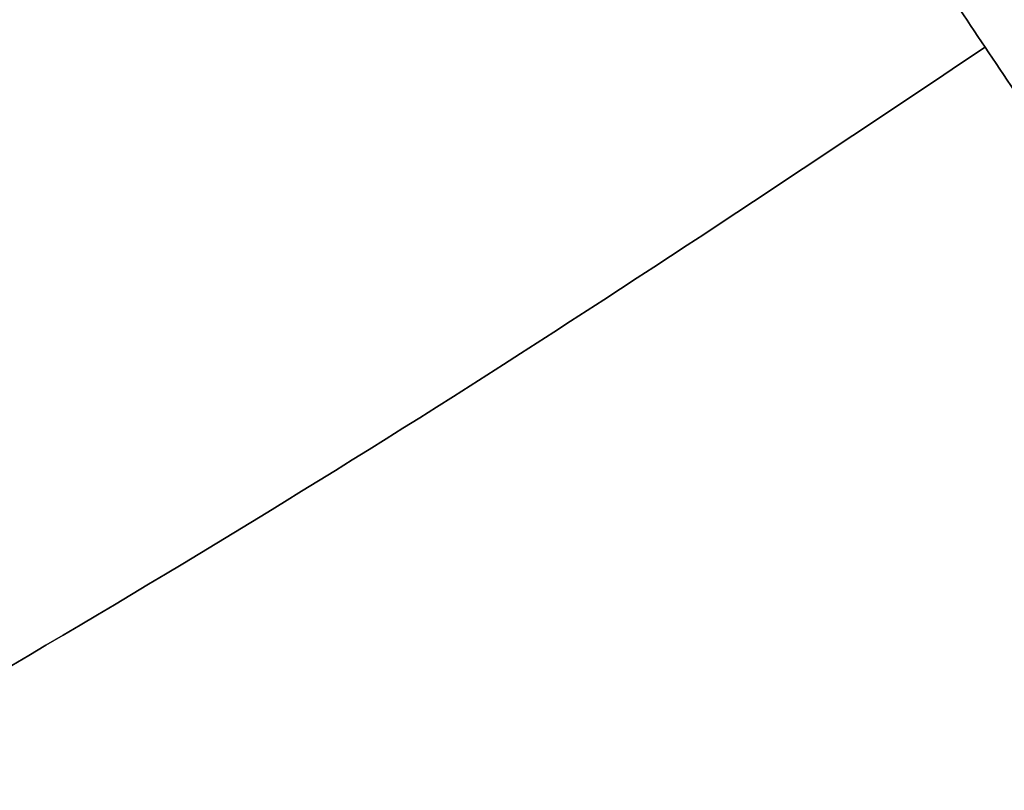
# Model space of a CAD drawing. Header units: millimetres. Extents: x -171 to 493, y -1571 to 169.
# Tile 199 of 256: x 4.083 to 4.562, y -7.175 to -6.8. Entities that reach past the tile are written whole.
import ezdxf

# ---------------------------------------------------------------- set-up
doc = ezdxf.new("R2010")
doc.units = ezdxf.units.MM
doc.layers.add('Bent Two__PARTS__LED Diffusor', color=7, linetype='Continuous', true_color=0xfcffba)
doc.layers.add('Bent Two__PARTS__Pipe', color=7, linetype='Continuous', true_color=0x000000)

msp = doc.modelspace()

# ---------------------------------------------------------------- linework, layer by layer
at = {"layer": 'Bent Two__PARTS__LED Diffusor'}
for points, weights in [([(4.16667, -6.2361, 790), (2.27503, -7.5, 790), (0, -7.5, 790), (-2.27503, -7.5, 790), (-4.16667, -6.2361, 790)], [0.861834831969, 0.888378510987, 1, 0.888378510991, 0.861834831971]), ([(-4.16667, -6.2361, 1290), (-2.27503, -7.5, 1290), (0, -7.5, 1290), (2.27503, -7.5, 1290), (4.16667, -6.2361, 1290)], [0.861834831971, 0.888378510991, 1, 0.888378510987, 0.861834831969]), ([(4.16667, -6.2361, 1040), (2.27503, -7.5, 1040), (0, -7.5, 1040), (-2.27503, -7.5, 1040), (-4.16667, -6.2361, 1040)], [0.861834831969, 0.888378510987, 1, 0.888378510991, 0.861834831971])]:
    msp.add_rational_spline(points, weights, degree=2, knots=[-5.387669, -5.387669, -5.387669, 0, 0, 5.387669, 5.387669, 5.387669], dxfattribs=at)
for points, weights in [([(0, -7.5, 790), (2.27503, -7.5, 790), (4.16667, -6.2361, 790)], [1, 0.956942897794, 1]), ([(4.16667, -6.2361, 1290), (2.27503, -7.5, 1290), (0, -7.5, 1290)], [1, 0.956942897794, 1]), ([(5, -7.48331, 790), (4.55241, -6.81343, 790), (4.16667, -6.2361, 790)], [0.861834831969, 0.930917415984, 1]), ([(4.16667, -6.2361, 1290), (4.55241, -6.81343, 1290), (5, -7.48331, 1290)], [1, 0.930917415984, 0.861834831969]), ([(5, -7.48331, 1040), (4.55241, -6.81343, 1040), (4.16667, -6.2361, 1040)], [0.861834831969, 0.930917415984, 1]), ([(4.16667, -6.2361, 790), (4.55241, -6.81343, 790), (5, -7.48331, 790)], [1, 0.930917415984, 0.861834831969]), ([(5, -7.48331, 1290), (4.55241, -6.81343, 1290), (4.16667, -6.2361, 1290)], [0.861834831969, 0.930917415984, 1]), ([(0, -8.25, 790), (2.49408, -8.22213, 790), (4.55241, -6.81343, 790)], [1, 0.922660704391, 0.930917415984]), ([(4.55241, -6.81343, 1290), (2.49408, -8.22213, 1290), (0, -8.25, 1290)], [0.930917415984, 0.922660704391, 1])]:
    msp.add_rational_spline(points, weights, degree=2, dxfattribs=at)
msp.add_open_spline([(4.55241, -6.81343, 790), (4.55241, -6.81343, 1040), (4.55241, -6.81343, 1290)], degree=2, dxfattribs=at)
at = {"layer": 'Bent Two__PARTS__Pipe'}
for points, weights in [([(4.16667, -6.2361, 790), (2.27503, -7.5, 790), (0, -7.5, 790)], [1, 0.956942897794, 1]), ([(0, -7.5, 790), (2.27503, -7.5, 790), (4.16667, -6.2361, 790)], [1, 0.956942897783, 1]), ([(4.16667, -6.2361, 1290), (2.27503, -7.5, 1290), (0, -7.5, 1290)], [1, 0.956942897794, 1]), ([(0, -7.5, 1290), (2.27503, -7.5, 1290), (4.16667, -6.2361, 1290)], [1, 0.956942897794, 1]), ([(5, -7.48331, 790), (4.55241, -6.81343, 790), (4.16667, -6.2361, 790)], [0.861834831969, 0.930917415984, 1]), ([(5, -7.48331, 1290), (4.55241, -6.81343, 1290), (4.16667, -6.2361, 1290)], [0.861834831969, 0.930917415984, 1]), ([(4.16667, -6.2361, 790), (4.55241, -6.81343, 790), (5, -7.48331, 790)], [1, 0.930917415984, 0.861834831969]), ([(5, -7.48331, 1040), (4.55241, -6.81343, 1040), (4.16667, -6.2361, 1040)], [0.861834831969, 0.930917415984, 1]), ([(4.16667, -6.2361, 1290), (4.55241, -6.81343, 1290), (5, -7.48331, 1290)], [1, 0.930917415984, 0.861834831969]), ([(0, -8.25, 790), (2.49408, -8.22213, 790), (4.55241, -6.81343, 790)], [1, 0.922660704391, 0.930917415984]), ([(4.55241, -6.81343, 1290), (2.49408, -8.22213, 1290), (0, -8.25, 1290)], [0.930917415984, 0.922660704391, 1])]:
    msp.add_rational_spline(points, weights, degree=2, dxfattribs=at)
msp.add_open_spline([(4.55241, -6.81343, 790), (4.55241, -6.81343, 1040), (4.55241, -6.81343, 1290)], degree=2, dxfattribs=at)

doc.saveas('drawing.dxf')
